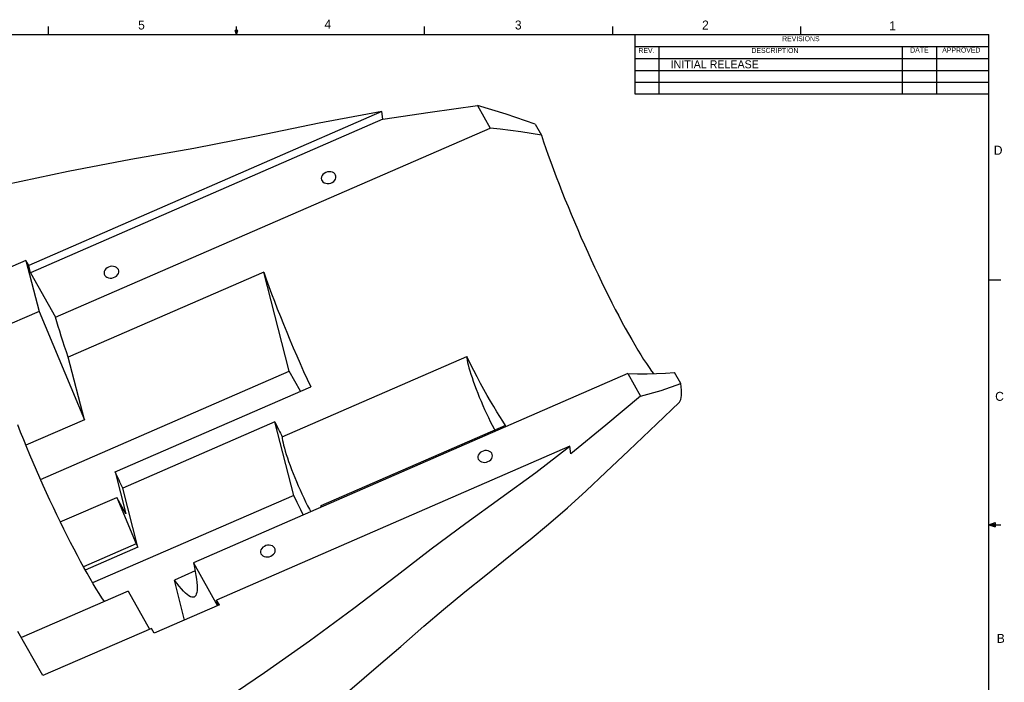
# Model space of a CAD drawing. Extents: x 0.5 to 16.5, y 0.3 to 10.8.
# Tile 3 of 3: x 6.2 to 16.5, y 3.9 to 10.8. Entities that reach past the tile are written whole.
import ezdxf

# ---------------------------------------------------------------- set-up
doc = ezdxf.new("R2010")
doc.units = 0
doc.layers.get('0').update_dxf_attribs({"linetype": 'CONTINUOUS'})

msp = doc.modelspace()

# ---------------------------------------------------------------- linework, layer by layer
at = {"color": 255, "linetype": 'CONTINUOUS'}
for p, q in [((6.532, 10.642), (6.532, 10.727)), ((8.501, 10.642), (8.501, 10.727)), ((10.47, 10.642), (10.47, 10.727)), ((12.439, 10.642), (12.439, 10.727)), ((14.407, 10.642), (14.407, 10.727)), ((0.626, 10.642), (16.376, 10.642)), ((8.501, 10.642), (8.488, 10.684)), ((8.514, 10.684), (8.488, 10.684)), ((8.494, 10.684), (8.501, 10.642)), ((8.501, 10.642), (8.514, 10.684)), ((8.506, 10.684), (8.501, 10.642)), ((12.672, 10.017), (12.672, 10.642)), ((16.376, 0.392), (16.376, 10.642)), ((12.672, 10.517), (16.376, 10.517)), ((12.92, 10.517), (12.92, 10.017)), ((15.469, 10.517), (15.469, 10.017)), ((15.829, 10.517), (15.829, 10.017)), ((12.672, 10.392), (16.376, 10.392)), ((12.672, 10.267), (16.376, 10.267)), ((12.672, 10.142), (16.376, 10.142)), ((16.376, 10.017), (12.672, 10.017)), ((16.376, 8.075), (16.501, 8.075)), ((16.376, 5.513), (16.443, 5.537)), ((16.376, 5.513), (16.443, 5.522)), ((16.376, 5.513), (16.501, 5.513)), ((16.376, 5.513), (16.443, 5.49)), ((16.376, 5.513), (16.443, 5.502)), ((16.443, 5.537), (16.443, 5.49))]:
    msp.add_line(p, q, dxfattribs=at)
at = {"color": 7, "linetype": 'CONTINUOUS'}
for p, q in [((11.022, 9.899), (11.155, 9.663)), ((10.022, 9.835), (6.326, 8.226)), ((10.033, 9.755), (10.022, 9.835)), ((10.033, 9.755), (6.346, 8.15)), ((11.628, 9.704), (11.692, 9.588)), ((6.607, 7.684), (11.155, 9.663)), ((6.297, 8.278), (5.615, 7.981)), ((6.326, 8.226), (6.297, 8.278)), ((6.297, 8.278), (6.434, 7.744)), ((6.346, 8.15), (6.326, 8.226)), ((6.346, 8.15), (6.607, 7.684)), ((8.786, 8.157), (6.74, 7.266)), ((9.052, 7.119), (8.786, 8.157)), ((6.434, 7.744), (5.864, 7.496)), ((6.434, 7.744), (6.908, 6.61)), ((6.908, 6.61), (6.74, 7.266)), ((8.979, 6.431), (10.912, 7.272)), ((6.45, 5.986), (9.052, 7.119)), ((9.17, 6.909), (9.052, 7.119)), ((12.597, 7.094), (8.05, 5.115)), ((12.597, 7.094), (12.729, 6.858)), ((13.15, 6.991), (13.085, 7.107)), ((7.231, 6.065), (9.277, 6.955)), ((6.908, 6.61), (6.297, 6.344)), ((8.902, 6.588), (7.311, 5.895)), ((9.099, 5.82), (8.902, 6.588)), ((11.317, 6.551), (9.384, 5.71)), ((11.988, 6.334), (8.292, 4.725)), ((11.999, 6.254), (11.988, 6.334)), ((7.231, 6.065), (7.343, 5.628)), ((7.469, 5.279), (7.311, 5.895)), ((6.656, 5.542), (7.247, 5.799)), ((9.099, 5.82), (6.995, 4.904)), ((7.247, 5.799), (7.45, 5.313)), ((7.343, 5.628), (7.247, 5.799)), ((9.384, 5.71), (9.391, 5.699)), ((9.388, 5.698), (9.384, 5.71)), ((7.45, 5.313), (6.899, 5.073)), ((7.469, 5.279), (6.918, 5.039)), ((7.45, 5.313), (7.469, 5.279)), ((8.05, 5.115), (8.302, 4.666)), ((8.068, 5.029), (7.851, 4.934)), ((7.958, 4.516), (7.851, 4.934)), ((7.368, 4.818), (6.249, 4.332)), ((7.368, 4.818), (7.591, 4.42)), ((8.321, 4.674), (7.639, 4.377)), ((8.321, 4.674), (8.292, 4.725)), ((8.307, 4.668), (8.292, 4.725)), ((6.473, 3.934), (6.213, 4.397)), ((7.61, 4.428), (6.473, 3.934)), ((7.639, 4.377), (7.61, 4.428))]:
    msp.add_line(p, q, dxfattribs=at)
at = {"color": 7, "linetype": 'CONTINUOUS', "flags": 128}
for points in [[(10.033, 9.755), (10.527, 9.83), (11.022, 9.899)], [(11.628, 9.704), (11.325, 9.807), (11.022, 9.899)], [(10.022, 9.835), (9.365, 9.714), (8.71, 9.577), (8.053, 9.449), (7.395, 9.334), (6.738, 9.209), (6.083, 9.07), (5.431, 8.918), (4.783, 8.749), (4.135, 8.567), (3.488, 8.384), (2.838, 8.21), (2.187, 8.04)], [(11.692, 9.588), (11.584, 9.607), (11.476, 9.624), (11.368, 9.639), (11.261, 9.652), (11.155, 9.663)], [(11.692, 9.588), (11.715, 9.52), (11.739, 9.45), (11.764, 9.378), (11.791, 9.305), (11.818, 9.23), (11.847, 9.154), (11.877, 9.077), (11.907, 8.999), (11.939, 8.92), (11.971, 8.841), (12.004, 8.761), (12.037, 8.681), (12.072, 8.601), (12.106, 8.522), (12.142, 8.442), (12.177, 8.363), (12.213, 8.284), (12.249, 8.207), (12.285, 8.13), (12.321, 8.054), (12.357, 7.98), (12.394, 7.907), (12.43, 7.836), (12.465, 7.766), (12.501, 7.699), (12.535, 7.633), (12.57, 7.57), (12.604, 7.509), (12.637, 7.45), (12.67, 7.394), (12.701, 7.341), (12.732, 7.29), (12.762, 7.243), (12.791, 7.199), (12.819, 7.157), (12.846, 7.119), (12.865, 7.094)], [(9.435, 9.198), (9.419, 9.189), (9.406, 9.178), (9.396, 9.166), (9.39, 9.152), (9.388, 9.137), (9.39, 9.123), (9.396, 9.111), (9.406, 9.1), (9.419, 9.091), (9.434, 9.085), (9.451, 9.083), (9.469, 9.084), (9.487, 9.088), (9.503, 9.095), (9.518, 9.105), (9.529, 9.117), (9.537, 9.13), (9.542, 9.144), (9.542, 9.159), (9.538, 9.172), (9.53, 9.184), (9.518, 9.194), (9.504, 9.201), (9.488, 9.205), (9.47, 9.206), (9.452, 9.204), (9.435, 9.198)], [(7.161, 8.209), (7.146, 8.2), (7.133, 8.189), (7.123, 8.176), (7.117, 8.162), (7.115, 8.148), (7.116, 8.134), (7.122, 8.121), (7.132, 8.11), (7.145, 8.102), (7.161, 8.096), (7.178, 8.093), (7.196, 8.094), (7.213, 8.098), (7.23, 8.105), (7.244, 8.115), (7.256, 8.127), (7.264, 8.141), (7.268, 8.155), (7.268, 8.169), (7.264, 8.183), (7.256, 8.195), (7.245, 8.205), (7.231, 8.212), (7.214, 8.216), (7.197, 8.217), (7.179, 8.214), (7.161, 8.209)], [(8.786, 8.157), (8.812, 8.083), (8.839, 8.007), (8.868, 7.93), (8.898, 7.851), (8.928, 7.772), (8.96, 7.691), (8.993, 7.61), (9.026, 7.528), (9.06, 7.446), (9.095, 7.363), (9.131, 7.281), (9.167, 7.199), (9.203, 7.117), (9.24, 7.036), (9.277, 6.955)], [(6.74, 7.266), (6.72, 7.323), (6.701, 7.379), (6.683, 7.433), (6.666, 7.486), (6.65, 7.538), (6.635, 7.588), (6.621, 7.637), (6.607, 7.684)], [(11.317, 6.551), (11.287, 6.595), (11.257, 6.644), (11.225, 6.695), (11.193, 6.749), (11.16, 6.806), (11.126, 6.866), (11.091, 6.928), (11.056, 6.992), (11.021, 7.059), (10.985, 7.128), (10.948, 7.199), (10.912, 7.272)], [(10.912, 7.272), (10.913, 7.255), (10.916, 7.235), (10.92, 7.211), (10.926, 7.185), (10.934, 7.155), (10.943, 7.123), (10.954, 7.089), (10.966, 7.053), (10.979, 7.014), (10.993, 6.975), (11.009, 6.933), (11.025, 6.891), (11.042, 6.848), (11.06, 6.805), (11.079, 6.762), (11.098, 6.718), (11.118, 6.676), (11.137, 6.634), (11.157, 6.593), (11.176, 6.553), (11.196, 6.516), (11.203, 6.501)], [(12.597, 7.094), (12.698, 7.092), (12.798, 7.093), (12.896, 7.095), (12.992, 7.1), (13.085, 7.107)], [(12.729, 6.858), (12.945, 6.919), (13.15, 6.991)], [(13.134, 6.791), (13.139, 6.796), (13.146, 6.808), (13.151, 6.824), (13.155, 6.843), (13.158, 6.866), (13.158, 6.892), (13.157, 6.922), (13.155, 6.955), (13.15, 6.991)], [(12.729, 6.858), (12.367, 6.554), (11.999, 6.254)], [(9.687, 3.783), (9.988, 4.039), (10.22, 4.24), (10.462, 4.451), (10.666, 4.626), (10.89, 4.81), (11.109, 4.986), (11.352, 5.179), (11.573, 5.358), (11.766, 5.519), (11.965, 5.691), (12.159, 5.867), (12.368, 6.062), (12.607, 6.289), (12.902, 6.57), (13.135, 6.792)], [(7.118, 4.71), (7.092, 4.748), (7.063, 4.794), (7.033, 4.843), (7.001, 4.894), (6.969, 4.949), (6.937, 5.006), (6.903, 5.065), (6.869, 5.127), (6.835, 5.191), (6.8, 5.258), (6.764, 5.326), (6.729, 5.396), (6.693, 5.468), (6.657, 5.541), (6.621, 5.616), (6.584, 5.692), (6.548, 5.769), (6.513, 5.846), (6.477, 5.925), (6.442, 6.004), (6.407, 6.084), (6.373, 6.163), (6.339, 6.243), (6.306, 6.322), (6.273, 6.402), (6.241, 6.48), (6.21, 6.558)], [(8.902, 6.588), (8.912, 6.568), (8.922, 6.548), (8.931, 6.528), (8.941, 6.509), (8.95, 6.489), (8.96, 6.47), (8.97, 6.45), (8.979, 6.431)], [(8.979, 6.431), (8.98, 6.414), (8.983, 6.394), (8.988, 6.37), (8.994, 6.344), (9.002, 6.314), (9.011, 6.282), (9.021, 6.248), (9.033, 6.212), (9.046, 6.174), (9.061, 6.134), (9.076, 6.092), (9.093, 6.05), (9.11, 6.007), (9.128, 5.964), (9.147, 5.921), (9.166, 5.877), (9.185, 5.835), (9.205, 5.793), (9.224, 5.752), (9.244, 5.712), (9.263, 5.675), (9.277, 5.649)], [(5.61, 1.944), (6.159, 2.296), (6.711, 2.644), (7.269, 2.985), (7.827, 3.328), (8.316, 3.642), (8.795, 3.966), (9.266, 4.299), (9.728, 4.639), (10.182, 4.987), (10.538, 5.262), (10.9, 5.53), (11.268, 5.794), (11.633, 6.059), (11.988, 6.334)], [(11.133, 6.173), (11.149, 6.182), (11.162, 6.193), (11.172, 6.206), (11.178, 6.22), (11.18, 6.234), (11.178, 6.248), (11.172, 6.261), (11.162, 6.272), (11.15, 6.28), (11.134, 6.286), (11.117, 6.289), (11.099, 6.288), (11.082, 6.284), (11.065, 6.276), (11.051, 6.267), (11.039, 6.255), (11.031, 6.241), (11.027, 6.227), (11.027, 6.213), (11.031, 6.199), (11.039, 6.187), (11.05, 6.177), (11.064, 6.17), (11.081, 6.166), (11.098, 6.165), (11.116, 6.168), (11.133, 6.173)], [(7.311, 5.895), (7.301, 5.916), (7.291, 5.937), (7.281, 5.958), (7.271, 5.979), (7.261, 6.001), (7.251, 6.022), (7.241, 6.043), (7.231, 6.065)], [(9.2, 5.616), (9.173, 5.669), (9.136, 5.744), (9.099, 5.82)], [(8.86, 5.184), (8.875, 5.193), (8.888, 5.204), (8.898, 5.216), (8.904, 5.23), (8.907, 5.245), (8.905, 5.259), (8.899, 5.271), (8.889, 5.282), (8.876, 5.291), (8.861, 5.297), (8.843, 5.299), (8.826, 5.298), (8.808, 5.294), (8.792, 5.287), (8.777, 5.277), (8.766, 5.265), (8.757, 5.252), (8.753, 5.238), (8.753, 5.223), (8.757, 5.21), (8.765, 5.198), (8.776, 5.188), (8.791, 5.181), (8.807, 5.177), (8.825, 5.176), (8.843, 5.178), (8.86, 5.184)], [(8.05, 5.115), (8.06, 5.067), (8.069, 5.023), (8.076, 4.981), (8.082, 4.943), (8.086, 4.908), (8.088, 4.876), (8.089, 4.848), (8.088, 4.824), (8.085, 4.803), (8.08, 4.786), (8.074, 4.772), (8.066, 4.762), (8.056, 4.756), (8.045, 4.754), (8.032, 4.755), (8.018, 4.76), (8.002, 4.769), (7.985, 4.782), (7.966, 4.798), (7.945, 4.818), (7.924, 4.842), (7.901, 4.869), (7.876, 4.9), (7.851, 4.934)]]:
    msp.add_lwpolyline(points, dxfattribs=at)

# ---------------------------------------------------------------- texts
at = {"color": 7, "attachment_point": 1}
for s, insert, char_height in [('5', (7.471, 10.788), 0.0937), ('4', (9.422, 10.797), 0.0937), ('3', (11.415, 10.788), 0.0937), ('2', (13.374, 10.788), 0.0937), ('1', (15.333, 10.78), 0.0937), ('REVISIONS', (14.212, 10.624), 0.0521), ('REV.', (12.708, 10.501), 0.0521), ('DESCRIPTION', (13.891, 10.501), 0.05208), ('DATE', (15.553, 10.505), 0.0521), ('APPROVED', (15.888, 10.505), 0.0521), ('INITIAL RELEASE', (13.045, 10.372), 0.08333), ('D', (16.428, 9.478), 0.0937), ('C', (16.442, 6.903), 0.0937), ('B', (16.459, 4.371), 0.0937)]:
    msp.add_mtext(s, dxfattribs=dict(at, insert=insert, char_height=char_height))

doc.saveas('drawing.dxf')
